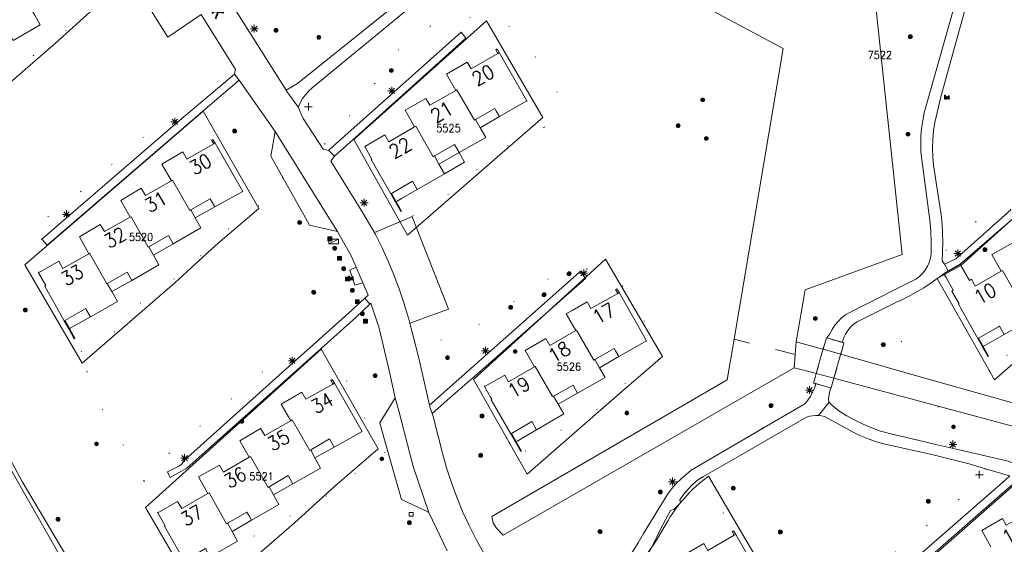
# Model space of a CAD drawing. Header units: metres. Extents: x 3 to 114181, y 112716 to 476231.
# Tile 63 of 90: x 112667 to 112793, y 475737 to 475804. Entities that reach past the tile are written whole.
import ezdxf
from ezdxf.enums import TextEntityAlignment as Align

# ---------------------------------------------------------------- set-up
doc = ezdxf.new("R2010")
doc.units = ezdxf.units.M
doc.header["$MEASUREMENT"] = 0
for name, pattern in [('DGN Style 1', [5.201608, 0.008655, -5.192953]), ('DGN Style 3', [12.11689, 8.654921, -3.461969]), ('DGN Style 5', [6.058445, 2.596476, -3.461969])]:
    doc.linetypes.add(name, pattern=pattern)
for name, color, linetype, lineweight in [('Cultuurscheiding BGT', 3, 'DGN Style 1', 0), ('Functie scheiding WGD BGT', 7, 'DGN Style 5', 0), ('Functie scheiding WGD H1 BGT', 7, 'DGN Style 5', 0), ('Functie scheiding WTD BGT', 5, 'DGN Style 5', 0), ('Insteeksloot BGT', 4, 'Continuous', 0), ('Kadasterperceelnummers', 14, 'Continuous', 0), ('Kadasterpercelen', 14, 'Continuous', 13), ('Kant algemeen verharding BGT', 7, 'Continuous', 0), ('Kant water BGT', 4, 'Continuous', 0), ('Luifel H1 BGT', 1, 'DGN Style 3', 13), ('Muur BGT', 1, 'Continuous', 13), ('Onbegroeid terreindeel BGT', 7, 'Continuous', 0), ('Overbruggingsdeel-Dek H1 BGT', 6, 'Continuous', 13), ('Overbruggingsdeel-Landhoofd BGT', 6, 'Continuous', 13), ('Pand BGT', 7, 'Continuous', 13), ('Symbool Bank BGT', 2, 'Continuous', 0), ('Symbool Boom BGT', 3, 'Continuous', 0), ('Symbool Inspectieput BGT', 5, 'Continuous', 0), ('Symbool Kast BGT', 7, 'Continuous', 0), ('Symbool Lichtmast BGT', 7, 'Continuous', 0), ('Symbool Paal - Steen BGT', 7, 'Continuous', 0), ('Symbool Verkeersbordpaal BGT', 7, 'Continuous', 0), ('Tekst Nummeraanduidingsreeks BGT', 7, 'Continuous', 0), ('Tekst ORL Straatnaam BGT', 3, 'Continuous', 0), ('Tussenmuur BGT', 7, 'Continuous', 13), ('Walbescherming BGT', 5, 'Continuous', 13)]:
    doc.layers.add(name, color=color, linetype=linetype, lineweight=lineweight)
doc.styles.add('Style-STANDARD', font='STANDARD.shx')

# ---------------------------------------------------------------- blocks, each defined once
blk = doc.blocks.new('CELQ70')
at = {"layer": 'Symbool Kast BGT'}
for p, q in [((-0.062, 0.031), (0.062, 0.031)), ((-0.062, -0.031), (-0.062, 0.031)), ((-0.062, -0.031), (0.062, 0.031)), ((0.062, -0.031), (0.062, 0.031)), ((-0.062, -0.031), (0.062, -0.031))]:
    blk.add_line(p, q, dxfattribs=at)
blk = doc.blocks.new('CELQ21')
at = {"layer": 'Symbool Lichtmast BGT'}
for p, q in [((-0.05, 0), (0.05, 0)), ((0.035, -0.034), (-0.035, 0.034)), ((0.035, 0.034), (-0.035, -0.034)), ((0, 0.053), (0, -0.047))]:
    blk.add_line(p, q, dxfattribs=at)
blk = doc.blocks.new('CELQ30')
at = {"layer": 'Symbool Verkeersbordpaal BGT'}
for p, q in [((-0.05, 0), (0.05, 0)), ((0, 0.05), (0, -0.05))]:
    blk.add_line(p, q, dxfattribs=at)
blk = doc.blocks.new('CELQ20')
at = {"layer": 'Symbool Paal - Steen BGT', "flags": 128}
for points in [[(-0.025, -0.025), (-0.025, 0.025), (0.025, 0.025), (0.025, -0.025)], [(-0.018, -0.018), (-0.018, 0.018), (0.018, 0.018), (0.018, -0.018)], [(-0.011, -0.011), (-0.011, 0.011), (0.011, 0.011), (0.011, -0.011)], [(-0.004, -0.004), (-0.004, 0.004), (0.004, 0.004), (0.004, -0.004)]]:
    blk.add_lwpolyline(points, close=True, dxfattribs=at)
blk = doc.blocks.new('CELQ72')
at = {"layer": 'Symbool Inspectieput BGT', "flags": 128}
blk.add_lwpolyline([(0.025, 0.025), (-0.025, 0.025), (-0.025, -0.025), (0.025, -0.025)], close=True, dxfattribs=at)
blk = doc.blocks.new('BGT_BK')
at = {"layer": 'Symbool Bank BGT', "style": 'Style-STANDARD', "width": 0.399371}
blk.add_text('Bank', height=0.05, dxfattribs=at).set_placement((0.011, 0), align=Align.MIDDLE_CENTER)
blk = doc.blocks.new('CELA07')
at = {"layer": 'Symbool Boom BGT'}
for radius in [0.025, 0.018, 0.011, 0.00407]:
    blk.add_circle((0, 0), radius, dxfattribs=at)

msp = doc.modelspace()

# ---------------------------------------------------------------- linework, layer by layer
at = {"layer": 'Cultuurscheiding BGT', "flags": 128}
for points in [[(112681.38, 475809.54), (112666.12, 475797.73), (112664.32, 475795.14), (112663.19, 475793.49)], [(112734.34, 475790.56), (112736.15, 475792.55), (112736.35, 475794.5), (112731.54, 475802.38), (112729.75, 475803.63), (112729.08, 475803.99), (112728.38, 475804.28), (112727.65, 475804.5), (112726.91, 475804.65), (112726.16, 475804.72), (112725.4, 475804.72), (112724.64, 475804.64), (112723.9, 475804.49), (112722.07, 475803.59), (112719.63, 475803.57), (112718.14, 475803.17), (112714.48, 475799.31), (112713.5, 475797.84), (112712.03, 475795.15), (112709.91, 475792.57), (112706.79, 475789.75), (112705.84, 475788.89), (112706.1, 475788.57), (112706.79, 475787.74)], [(112724.31, 475802.01), (112728.32, 475800.64)], [(112732.13, 475793.99), (112734.34, 475790.56)], [(112687.28, 475791.26), (112686.29, 475791.68), (112685.18, 475791.32), (112671.55, 475779.49), (112666.23, 475777.52)], [(112734.34, 475790.56), (112732.49, 475790.02), (112731.26, 475789.29), (112729.7, 475788.36), (112729.65, 475787.89), (112729.59, 475787.38), (112725.48, 475785.02), (112725.65, 475784.66), (112723.07, 475783.14), (112723.03, 475783.05), (112722.73, 475782.37), (112718.44, 475779.91), (112717.38, 475779.14)], [(112700.79, 475784.15), (112700.67, 475784.08), (112697.95, 475782.58), (112697.66, 475780.4), (112697.62, 475780.08), (112697.52, 475779.37), (112695.8, 475778.52), (112692.75, 475777.02), (112692.28, 475775.49), (112692.16, 475775.11), (112691.41, 475774.71), (112686.82, 475772.29), (112687.15, 475771.38), (112682.44, 475767.96), (112681.73, 475766.13), (112681.59, 475765.78), (112680.7, 475765.25), (112674.94, 475761.75)], [(112794.28, 475780), (112793.96, 475780.29), (112793.68, 475780.54), (112791.74, 475780.04), (112788.92, 475777.76), (112786.85, 475775.53), (112786.31, 475774.95), (112785.52, 475774.62)], [(112669.84, 475776.21), (112666.23, 475777.52)], [(112669.41, 475771.92), (112670.52, 475775.47)], [(112739.84, 475772.42), (112738.64, 475772.39), (112737.47, 475772.37), (112736.79, 475772.36), (112725.33, 475764.86), (112720.99, 475763.24), (112718.17, 475761.29)], [(112739.84, 475772.42), (112740.47, 475772.04), (112743.5, 475770.23), (112744.11, 475770.41), (112744.24, 475770.45), (112746.82, 475766.43), (112747.92, 475764.43), (112748.28, 475763.29), (112749.07, 475760.82), (112746.4, 475758.91), (112743.68, 475756.89), (112743.64, 475756.06), (112743.63, 475755.85), (112742.92, 475755.43), (112736.72, 475751.86), (112731.48, 475748.75), (112731.36, 475748.97)], [(112738.97, 475772.06), (112739.84, 475772.42)], [(112780.09, 475768.36), (112780.04, 475767.91), (112779.73, 475765.19), (112780.22, 475763.08), (112782.18, 475758.7)], [(112674.94, 475761.75), (112674.01, 475763.45)], [(112705.7, 475762.19), (112707.71, 475759.82), (112709.72, 475756.91), (112713.01, 475749.3), (112713.04, 475749.23), (112713.86, 475748.9), (112714.02, 475747.88), (112708.55, 475745.46), (112707.58, 475745.03), (112707.61, 475744.65), (112707.66, 475743.98), (112705.61, 475742.84), (112695.62, 475737.29), (112696.66, 475734.95), (112696.99, 475734.21), (112693.33, 475731.98)], [(112682.97, 475745.16), (112676.37, 475756.58), (112675.27, 475760.54), (112674.94, 475761.75)], [(112702.42, 475760.65), (112701.45, 475761.51), (112701.24, 475761.4), (112699.93, 475760.74), (112684.78, 475747.53), (112682.97, 475745.16)], [(112793.87, 475761.35), (112791.43, 475761.21)], [(112726.71, 475757.3), (112725.77, 475758.95)], [(112762.37, 475751.92), (112760.14, 475756.06)], [(112784.96, 475754.78), (112784.83, 475749.84)], [(112754.71, 475745.74), (112758.68, 475738.8)], [(112791.04, 475746.76), (112789.83, 475744.53), (112786.95, 475742.31), (112782.46, 475738.63), (112777.18, 475734.06), (112777.72, 475733.25), (112778.86, 475731.55), (112780.04, 475729.68)], [(112682.97, 475745.16), (112686.32, 475745.63)], [(112684.73, 475741.09), (112682.97, 475745.16)], [(112736.04, 475726.13), (112732.54, 475728.41), (112731.31, 475731.52), (112730.7, 475734.42), (112729.08, 475738.23)]]:
    msp.add_lwpolyline(points, dxfattribs=at)
at = {"layer": 'Functie scheiding WGD BGT', "flags": 128}
for points in [[(112786.21, 475772.16), (112785.74, 475773.03)], [(112770.96, 475755.32), (112769.58, 475753.61)]]:
    msp.add_lwpolyline(points, dxfattribs=at)
at = {"layer": 'Functie scheiding WGD H1 BGT', "flags": 128}
msp.add_lwpolyline([(112771.22, 475757.13), (112771.57, 475758.38), (112772.46, 475761.53), (112772.65, 475762.21), (112772.85, 475762.93), (112771.48, 475763.32), (112771.43, 475763.33), (112770.59, 475763.57), (112770.38, 475762.84), (112770.2, 475762.19), (112769.3, 475758.98), (112769.15, 475758.46), (112768.95, 475757.76), (112769.12, 475757.72), (112769.78, 475757.53), (112771.09, 475757.16), (112771.22, 475757.13)], dxfattribs=at)
at = {"layer": 'Functie scheiding WTD BGT', "flags": 128}
for points in [[(112766.6, 475761.44), (112758.73, 475763.38)], [(112766.72, 475763.05), (112766.6, 475761.44)], [(112766.47, 475759.7), (112766.6, 475761.44)]]:
    msp.add_lwpolyline(points, dxfattribs=at)
at = {"layer": 'Insteeksloot BGT', "flags": 128}
msp.add_lwpolyline([(112624.65, 475820.7), (112635.21, 475803.41), (112649.91, 475777.45), (112667.32, 475745.1), (112683.02, 475718.62), (112683.59, 475717.93), (112684.08, 475717.65)], dxfattribs=at)
at = {"layer": 'Kadasterpercelen', "linetype": 'Continuous', "flags": 128}
for points in [[(112652.6, 475803.43), (112675.14, 475823.73), (112682.45, 475810.96), (112676.9, 475806.19), (112671.65, 475801.43), (112659.75, 475791.12)], [(112709.91, 475789), (112726.95, 475804.23), (112734.2, 475791.83), (112728.65, 475787.03), (112716.81, 475776.72)], [(112690.56, 475792.66), (112697.71, 475780.16), (112692.16, 475775.39), (112686.91, 475770.63), (112675.02, 475760.32), (112667.68, 475772.95)], [(112803.23, 475784.06), (112809.54, 475773.28), (112804, 475768.48), (112792.17, 475758.17), (112784.8, 475771.19), (112787.85, 475772.83), (112799.56, 475783.35)], [(112742.22, 475773.64), (112749.53, 475761.16), (112743.98, 475756.36), (112732.15, 475746.05), (112725.28, 475758.2)], [(112705.71, 475762.1), (112713.03, 475749.31), (112707.48, 475744.54), (112702.23, 475739.78), (112690.33, 475729.47), (112683.17, 475741.8)], [(112795.74, 475745.59), (112802.9, 475733.36), (112797.35, 475728.57), (112785.52, 475718.26), (112778.58, 475730.53)]]:
    msp.add_lwpolyline(points, close=True, dxfattribs=at)
msp.add_lwpolyline([(112747.62, 475735.88), (112748.77, 475737.6), (112750.02, 475739.69), (112750.28, 475740.13), (112750.55, 475740.57), (112750.82, 475741.01), (112751.12, 475741.43), (112751.42, 475741.85), (112751.73, 475742.26), (112752.06, 475742.65), (112752.4, 475743.04), (112752.74, 475743.43), (112753.1, 475743.8), (112753.48, 475744.16), (112753.86, 475744.51), (112754.24, 475744.85), (112754.65, 475745.18), (112755.05, 475745.5), (112755.47, 475745.81), (112764.61, 475730.17)], dxfattribs=at)
at = {"layer": 'Kant algemeen verharding BGT', "flags": 128}
for points in [[(112690.2, 475816.15), (112688.83, 475814.94), (112701.2, 475795.34), (112702.68, 475796.21), (112719.32, 475809.59), (112719.69, 475810.06), (112720, 475810.56), (112720.25, 475811.1), (112720.43, 475811.67), (112720.54, 475812.25), (112720.59, 475812.84), (112720.56, 475813.44), (112719.61, 475822.34)], [(112770.65, 475763.55), (112771.04, 475764.09), (112771.33, 475764.65), (112771.69, 475765.18), (112772.09, 475765.67), (112772.55, 475766.11), (112773.05, 475766.5), (112773.59, 475766.83), (112774.17, 475767.1), (112782.07, 475771.11), (112782.53, 475771.44), (112782.94, 475771.82), (112783.29, 475772.26), (112783.58, 475772.74), (112783.81, 475773.25), (112783.97, 475773.79), (112784.06, 475774.35), (112784.06, 475775.79), (112784, 475777.24), (112783.87, 475778.68), (112783.39, 475782.22), (112782.83, 475786.44), (112782.74, 475787.44), (112782.7, 475788.44), (112782.73, 475789.44), (112782.82, 475790.44), (112782.96, 475791.44), (112783.17, 475792.42), (112788.27, 475810.64)], [(112687.28, 475791.26), (112687.52, 475791.47), (112694.57, 475797.41), (112694.69, 475797.85), (112694.73, 475797.99), (112690.32, 475805.04), (112686.02, 475802.16), (112681.38, 475809.54)], [(112720.64, 475808.93), (112704.54, 475795.66), (112704.09, 475795.23), (112703.69, 475794.76), (112703.33, 475794.26), (112703.02, 475793.72), (112702.76, 475793.16), (112703.41, 475791.69), (112705.96, 475787.79), (112706.07, 475787.76), (112706.65, 475787.61), (112706.79, 475787.74)], [(112789.43, 475809.49), (112785.29, 475794.49), (112784.52, 475791.19), (112784.36, 475790.11), (112784.27, 475789.01), (112784.23, 475787.91), (112784.26, 475786.81), (112784.35, 475785.72), (112784.5, 475784.63), (112785.33, 475779.33), (112785.45, 475778.16), (112785.52, 475776.98), (112785.54, 475775.8), (112785.52, 475774.62)], [(112706.79, 475787.74), (112723.68, 475802.77), (112724.31, 475802.01)], [(112707.43, 475786.87), (112710.59, 475789.7), (112724.31, 475802.01)], [(112670.52, 475775.47), (112691.42, 475793.42), (112695.18, 475796.64), (112694.57, 475797.41)], [(112695.18, 475796.64), (112699.79, 475790.06)], [(112702.76, 475793.16), (112702.74, 475793.2), (112702.21, 475793.94), (112701.22, 475795.32), (112701.2, 475795.34)], [(112669.84, 475776.21), (112687.28, 475791.26)], [(112707.82, 475777.22), (112707.01, 475778.51), (112699.79, 475790.06), (112699.25, 475786.89), (112700.79, 475784.15)], [(112712.56, 475777.06), (112710.72, 475780.15), (112706.96, 475786.22), (112707.02, 475786.3), (112707.43, 475786.87), (112706.73, 475787.54), (112706.65, 475787.61)], [(112710.21, 475772.64), (112709.55, 475774.08), (112707.82, 475777.22), (112704.23, 475778.03), (112703.7, 475778.97), (112700.79, 475784.15)], [(112786.21, 475772.16), (112787.13, 475772.67), (112787.82, 475773.05), (112795.49, 475779.66), (112799.33, 475783.11), (112799.78, 475783.47), (112802.59, 475784.02), (112802.61, 475784.03)], [(112785.52, 475774.62), (112785.45, 475773.43), (112785.72, 475773.07), (112785.74, 475773.03), (112787.04, 475773.63), (112787.22, 475773.72), (112794.28, 475780)], [(112717.38, 475779.14), (112716.32, 475778.68), (112712.56, 475777.06), (112712.62, 475776.94), (112712.69, 475776.82), (112713.54, 475775.12), (112714.33, 475773.4), (112715.06, 475771.65), (112715.73, 475769.87), (112716.33, 475768.07), (112716.96, 475765.94), (112717.11, 475765.43)], [(112717.38, 475779.14), (112717.41, 475779.07), (112721.84, 475767.79), (112722.05, 475767.25), (112717.11, 475765.43), (112718.17, 475761.29)], [(112670.52, 475775.47), (112669.84, 475776.21)], [(112710.21, 475772.64), (112711.05, 475770.63)], [(112718.17, 475761.29), (112718.46, 475759.99), (112719.61, 475754.92), (112738.87, 475771.98), (112738.97, 475772.06)], [(112725.77, 475758.95), (112739.68, 475771.19), (112739.62, 475771.26), (112739.01, 475772.02), (112738.97, 475772.06)], [(112785.69, 475771.78), (112784.06, 475770.6), (112783.1, 475769.98), (112782.12, 475769.4), (112781.12, 475768.86), (112780.09, 475768.36)], [(112785.69, 475771.78), (112786.21, 475772.16)], [(112702.42, 475760.65), (112703.87, 475761.95), (112709.64, 475767.13), (112711.31, 475768.67), (112711.67, 475768.97), (112711.75, 475769.04), (112711.05, 475770.63)], [(112711.31, 475768.67), (112711.98, 475767.9)], [(112721.89, 475736.21), (112719.53, 475741.16), (112719.42, 475741.21), (112716.01, 475742.83), (112713.85, 475750.48), (112713.24, 475752.63), (112715.23, 475755.86), (112714.45, 475759.38), (112713.16, 475764.78), (112712.11, 475768.03), (112712.04, 475767.96), (112711.98, 475767.9), (112710.23, 475766.23), (112705.7, 475762.19)], [(112780.09, 475768.36), (112779.89, 475768.26), (112779.68, 475768.17), (112775.04, 475765.89), (112774.55, 475765.63), (112774.09, 475765.31), (112773.68, 475764.93), (112773.33, 475764.5), (112773.04, 475764.03), (112772.81, 475763.52), (112772.66, 475762.99)], [(112686.32, 475745.63), (112688.48, 475746.82), (112705.7, 475762.19)], [(112686.32, 475745.63), (112686.17, 475745.98), (112686, 475746.38), (112687.42, 475747.11), (112687.79, 475747.3), (112688.12, 475747.81), (112702.42, 475760.65)], [(112725.77, 475758.95), (112722.24, 475755.84), (112719.98, 475753.85), (112720.08, 475753.46), (112721.28, 475748.77), (112721.82, 475746.86), (112722.44, 475744.97), (112723.13, 475743.11), (112723.88, 475741.27), (112724.71, 475739.46), (112725.6, 475737.68), (112733.01, 475724.47), (112733.36, 475724.46), (112733.71, 475724.51), (112734.05, 475724.61), (112734.36, 475724.76), (112734.65, 475724.96), (112736.04, 475726.13)], [(112762.37, 475751.92), (112767.81, 475755.11), (112768.2, 475755.56), (112768.54, 475756.05), (112768.82, 475756.57), (112769.06, 475757.12), (112769.23, 475757.68)], [(112771.1, 475757.16), (112770.85, 475755.83), (112770.87, 475755.57), (112770.96, 475755.32), (112770.96, 475755.31), (112771.21, 475755.01), (112772.21, 475754.2), (112773.22, 475753.56), (112774.26, 475752.98), (112775.32, 475752.46), (112776.42, 475752), (112777.54, 475751.6), (112778.68, 475751.27), (112783.24, 475750.23), (112784.83, 475749.84)], [(112719.53, 475741.16), (112717.53, 475747.04), (112715.67, 475754.18), (112715.23, 475755.86)], [(112719.98, 475753.85), (112719.72, 475754.59), (112719.61, 475754.92)], [(112791.04, 475746.76), (112788.94, 475747.38), (112784.15, 475748.59), (112778.14, 475749.92), (112777.04, 475750.22), (112775.96, 475750.6), (112774.9, 475751.04), (112773.88, 475751.54), (112772.88, 475752.11), (112770.36, 475753.45), (112769.98, 475753.55), (112769.58, 475753.61), (112769.19, 475753.61), (112768.81, 475753.57), (112768.42, 475753.49), (112768.06, 475753.36), (112758.31, 475747.79), (112754.71, 475745.74)], [(112736.04, 475726.13), (112738.36, 475728.09), (112740.27, 475729.87), (112742.3, 475731.84), (112743.22, 475732.85), (112744.09, 475733.9), (112744.92, 475734.98), (112745.7, 475736.1), (112746.43, 475737.25), (112747.11, 475738.44), (112750.24, 475743.53), (112750.76, 475744.21), (112751.32, 475744.85), (112751.93, 475745.46), (112752.57, 475746.03), (112753.24, 475746.56), (112762.37, 475751.92)], [(112784.83, 475749.84), (112786.34, 475749.47), (112793.94, 475747.72), (112796.17, 475746.8), (112797.21, 475746.24), (112798.81, 475745.13), (112800.37, 475743.95), (112806.59, 475739.13), (112807.8, 475738.38), (112808.07, 475738.25), (112808.35, 475738.18), (112808.65, 475738.16), (112808.94, 475738.19), (112810.65, 475744.82), (112812.32, 475746.49), (112812.36, 475746.65), (112812.68, 475747.86)], [(112740.68, 475728.16), (112740.81, 475728.29), (112742.74, 475730.16), (112743.63, 475730.69), (112744.09, 475731.58), (112745.71, 475733.38), (112747.44, 475735.9), (112747.71, 475735.93), (112748.21, 475736.76), (112749.27, 475739.02), (112750.57, 475741.39), (112751.06, 475741.57), (112751.84, 475742.4), (112751.78, 475742.77), (112752.26, 475743.45), (112752.79, 475744.09), (112753.37, 475744.69), (112754.01, 475745.24), (112754.68, 475745.73), (112754.71, 475745.74)], [(112780.81, 475732.75), (112780.13, 475733.57), (112793.53, 475745.29), (112794.14, 475745.83), (112794.12, 475745.85), (112791.04, 475746.76)], [(112780.81, 475732.75), (112795.22, 475745.39)]]:
    msp.add_lwpolyline(points, dxfattribs=at)
at = {"layer": 'Kant water BGT', "flags": 128}
for points in [[(112731.13, 475834.34), (112773.58, 475837.82), (112774.46, 475829.49), (112776.09, 475814.16), (112780.31, 475774.25), (112767.88, 475769.74), (112766.72, 475763.05)], [(112758.73, 475763.38), (112765.06, 475800.69), (112732.4, 475818.17), (112731.13, 475834.34)], [(112623.78, 475820.2), (112628.62, 475811.94), (112639.36, 475793.29), (112650.13, 475774.41), (112660.64, 475755.76), (112677.56, 475726.14), (112682.88, 475717.49), (112683.65, 475716.57), (112684.56, 475716.14)], [(112729.08, 475738.23), (112728.22, 475739.13), (112727.79, 475739.78), (112727.65, 475740.65), (112757.85, 475758.15), (112758.73, 475763.38)], [(112766.72, 475763.05), (112769.79, 475762.19), (112770.17, 475762.09)], [(112772.43, 475761.45), (112782.18, 475758.7)], [(112766.47, 475759.7), (112760.14, 475756.06)], [(112769.3, 475758.98), (112768.51, 475759.2), (112766.47, 475759.7)], [(112784.96, 475754.78), (112771.57, 475758.37)], [(112782.18, 475758.7), (112797.4, 475754.41)], [(112760.14, 475756.06), (112729.08, 475738.23)], [(112811.52, 475748.33), (112807.72, 475748.65), (112806.62, 475748.96), (112784.96, 475754.78)]]:
    msp.add_lwpolyline(points, dxfattribs=at)
at = {"layer": 'Luifel H1 BGT', "flags": 128}
for points in [[(112728.01, 475792.99), (112725.52, 475791.57), (112726.12, 475790.52)], [(112728.14, 475792.75), (112728.01, 475792.99)], [(112728.6, 475791.95), (112728.14, 475792.75)], [(112726.12, 475790.52), (112728.6, 475791.95)], [(112722.83, 475788.37), (112720.25, 475786.9)], [(112720.25, 475786.9), (112720.84, 475785.86), (112723.42, 475787.33), (112722.83, 475788.37)], [(112717.45, 475783.65), (112717.33, 475783.58), (112715.05, 475782.27)], [(112718.04, 475782.6), (112717.45, 475783.65)], [(112716.03, 475781.45), (112718.04, 475782.6)], [(112691.47, 475781.42), (112688.97, 475779.98)], [(112692.06, 475780.36), (112691.47, 475781.42)], [(112714.74, 475782.09), (112714.65, 475782.04), (112714.82, 475781.75), (112715.25, 475780.99)], [(112715.05, 475782.27), (112714.74, 475782.09)], [(112715.25, 475780.99), (112716.03, 475781.45)], [(112688.97, 475779.98), (112689.54, 475778.97)], [(112689.54, 475778.97), (112692.06, 475780.36)], [(112686.12, 475776.69), (112683.6, 475775.25)], [(112686.71, 475775.63), (112686.12, 475776.69)], [(112683.6, 475775.25), (112684.19, 475774.18)], [(112684.19, 475774.18), (112686.71, 475775.63)], [(112678.25, 475770.53), (112678.84, 475769.49), (112681.38, 475770.94), (112680.79, 475772)], [(112680.19, 475771.65), (112678.25, 475770.53)], [(112680.79, 475772), (112680.19, 475771.65)], [(112675.49, 475767.32), (112672.8, 475765.8)], [(112676.08, 475766.27), (112675.55, 475767.21), (112675.49, 475767.32)], [(112673.39, 475764.75), (112676.08, 475766.27)], [(112672.8, 475765.8), (112672.72, 475765.76)], [(112672.72, 475765.76), (112673.31, 475764.7)], [(112673.31, 475764.7), (112673.39, 475764.75)], [(112792.69, 475764.97), (112790.12, 475763.52)], [(112792.83, 475765.05), (112792.69, 475764.97)], [(112793.05, 475764.67), (112792.83, 475765.05)], [(112793.43, 475764), (112793.05, 475764.67)], [(112790.1, 475763.52), (112790.03, 475763.48)], [(112790.03, 475763.48), (112790.65, 475762.4), (112790.73, 475762.45)], [(112790.12, 475763.52), (112790.1, 475763.52)], [(112790.73, 475762.45), (112793.43, 475764)], [(112743.36, 475762.19), (112740.86, 475760.77)], [(112743.52, 475761.91), (112743.36, 475762.19)], [(112741.45, 475759.73), (112743.95, 475761.15)], [(112743.95, 475761.15), (112743.52, 475761.91)], [(112740.86, 475760.77), (112741.45, 475759.73)], [(112738.06, 475757.49), (112735.57, 475756.08)], [(112738.65, 475756.46), (112738.06, 475757.49)], [(112735.57, 475756.08), (112736.16, 475755.04)], [(112736.16, 475755.04), (112738.65, 475756.46)], [(112731.9, 475752.3), (112730.14, 475751.28)], [(112732.81, 475752.77), (112732.78, 475752.81), (112731.9, 475752.3)], [(112733.38, 475751.76), (112732.81, 475752.77)], [(112730.14, 475751.28), (112730.06, 475751.23)], [(112730.06, 475751.23), (112730.66, 475750.17)], [(112730.66, 475750.17), (112733.38, 475751.76)], [(112706.79, 475750.6), (112704.47, 475749.21)], [(112704.91, 475748.15), (112707.39, 475749.54)], [(112707.39, 475749.54), (112706.79, 475750.6)], [(112704.47, 475749.21), (112704.37, 475749.15)], [(112704.37, 475749.15), (112704.91, 475748.15)], [(112701.49, 475745.88), (112699.02, 475744.44)], [(112702.09, 475744.83), (112701.49, 475745.88)], [(112699.02, 475744.44), (112699.59, 475743.41)], [(112699.59, 475743.41), (112702.09, 475744.83)], [(112696.47, 475740.7), (112696.19, 475741.2), (112693.69, 475739.78)], [(112696.78, 475740.15), (112696.47, 475740.7)], [(112693.69, 475739.78), (112694.29, 475738.72)], [(112694.29, 475738.72), (112696.78, 475740.15)]]:
    msp.add_lwpolyline(points, dxfattribs=at)
at = {"layer": 'Muur BGT', "flags": 128}
for points in [[(112728.32, 475800.64), (112728.13, 475800.53), (112728.4, 475800.07)], [(112728.32, 475800.64), (112728.58, 475800.17)], [(112692.1, 475788.55), (112691.82, 475789.03), (112691.64, 475788.93), (112691.91, 475788.45)], [(112714.65, 475782.04), (112715.96, 475779.76), (112716.04, 475779.81), (112714.74, 475782.09)], [(112743.97, 475769.38), (112743.7, 475769.86), (112743.51, 475769.75), (112743.79, 475769.27)], [(112674.01, 475763.45), (112673.31, 475764.7), (112672.72, 475765.76)], [(112674.01, 475763.45), (112674.09, 475763.5), (112673.39, 475764.75), (112672.8, 475765.8)], [(112791.43, 475761.21), (112791.35, 475761.16), (112790.65, 475762.4), (112790.03, 475763.48)], [(112791.43, 475761.21), (112790.73, 475762.45), (112790.12, 475763.52)], [(112707.41, 475757.73), (112707.13, 475758.2), (112706.95, 475758.1), (112707.23, 475757.62)], [(112731.36, 475748.97), (112730.06, 475751.23)], [(112731.36, 475748.97), (112731.44, 475749.02), (112730.14, 475751.28)], [(112758.68, 475738.8), (112758.5, 475738.7), (112758.77, 475738.23)], [(112758.68, 475738.8), (112758.95, 475738.33)]]:
    msp.add_lwpolyline(points, dxfattribs=at)
at = {"layer": 'Onbegroeid terreindeel BGT', "flags": 128}
msp.add_lwpolyline([(112711.05, 475770.63), (112710.04, 475770.33), (112709.4, 475772.24), (112710.21, 475772.64)], dxfattribs=at)
at = {"layer": 'Overbruggingsdeel-Dek H1 BGT', "flags": 128}
msp.add_lwpolyline([(112772.85, 475762.93), (112771.48, 475763.32), (112771.43, 475763.33), (112770.59, 475763.57), (112770.38, 475762.84), (112770.2, 475762.19), (112769.3, 475758.98), (112769.15, 475758.46), (112768.95, 475757.76), (112769.12, 475757.72), (112769.78, 475757.53), (112771.09, 475757.16), (112771.22, 475757.13), (112771.57, 475758.38), (112772.46, 475761.53), (112772.65, 475762.21), (112772.85, 475762.93)], dxfattribs=at)
at = {"layer": 'Overbruggingsdeel-Landhoofd BGT', "flags": 128}
for points in [[(112770.17, 475762.09), (112770.38, 475762.84), (112770.59, 475763.57), (112770.65, 475763.55)], [(112770.65, 475763.55), (112771.43, 475763.33), (112771.48, 475763.32), (112772.66, 475762.99)], [(112772.66, 475762.99), (112772.85, 475762.93), (112772.65, 475762.21), (112772.43, 475761.45)], [(112770.17, 475762.09), (112772.43, 475761.45)], [(112769.23, 475757.68), (112769.12, 475757.72), (112768.95, 475757.76), (112769.15, 475758.46), (112769.3, 475758.98)], [(112771.57, 475758.37), (112769.3, 475758.98)], [(112771.57, 475758.37), (112771.22, 475757.13), (112771.1, 475757.16)], [(112771.1, 475757.16), (112771.09, 475757.16), (112769.78, 475757.53), (112769.23, 475757.68)]]:
    msp.add_lwpolyline(points, dxfattribs=at)
at = {"layer": 'Pand BGT', "flags": 128}
for points in [[(112663.08, 475801.38), (112665.55, 475802.79), (112666.16, 475801.74), (112669.65, 475803.74), (112668.95, 475804.97), (112668.35, 475806.02)], [(112728.4, 475800.07), (112724.98, 475798.09), (112724.48, 475798.95), (112721.82, 475797.42), (112723.01, 475795.3)], [(112728.4, 475800.07), (112728.58, 475800.17)], [(112728.58, 475800.17), (112732.13, 475793.99)], [(112723.01, 475795.3), (112719.67, 475793.41), (112719.17, 475794.28), (112716.5, 475792.76), (112717.27, 475791.4), (112717.71, 475790.63)], [(112725.52, 475791.57), (112728.01, 475792.99), (112728.14, 475792.75), (112728.6, 475791.95), (112732.13, 475793.99)], [(112721.54, 475784.62), (112724.12, 475786.09), (112723.42, 475787.33), (112726.84, 475789.28), (112726.12, 475790.52), (112725.52, 475791.57)], [(112717.71, 475790.63), (112714.4, 475788.72), (112713.9, 475789.6), (112711.32, 475788.13), (112712.24, 475786.51), (112712.15, 475786.46), (112714.65, 475782.04)], [(112691.91, 475788.45), (112688.48, 475786.51), (112687.96, 475787.43), (112685.27, 475785.87), (112686.49, 475783.73)], [(112688.97, 475779.98), (112691.47, 475781.42), (112692.06, 475780.36), (112695.64, 475782.35), (112692.1, 475788.55)], [(112691.91, 475788.45), (112692.1, 475788.55)], [(112686.49, 475783.73), (112683.15, 475781.83), (112682.62, 475782.76), (112679.99, 475781.18), (112681.17, 475779.04)], [(112714.74, 475782.09), (112717.45, 475783.65), (112718.04, 475782.6), (112721.54, 475784.62)], [(112714.74, 475782.09), (112714.65, 475782.04)], [(112683.6, 475775.25), (112686.12, 475776.69), (112686.71, 475775.63), (112690.27, 475777.67), (112689.54, 475778.97), (112688.97, 475779.98)], [(112681.17, 475779.04), (112677.87, 475777.19), (112677.35, 475778.1), (112674.69, 475776.53), (112675.86, 475774.36)], [(112798.34, 475776.79), (112795.01, 475774.9), (112794.52, 475775.77), (112791.84, 475774.24), (112793.05, 475772.11)], [(112678.25, 475770.53), (112680.19, 475771.65), (112680.79, 475772), (112681.38, 475770.94), (112684.88, 475772.93), (112684.19, 475774.18), (112683.6, 475775.25)], [(112675.86, 475774.36), (112672.54, 475772.48), (112672.03, 475773.4), (112669.41, 475771.92)], [(112793.05, 475772.11), (112789.71, 475770.21), (112789.21, 475771.08), (112788.96, 475770.94), (112787.87, 475772.85), (112787.8, 475772.98), (112787.14, 475772.6), (112785.69, 475771.78)], [(112672.72, 475765.76), (112670.25, 475770.21), (112670.35, 475770.26), (112669.41, 475771.92)], [(112790.03, 475763.48), (112787.54, 475767.86), (112787.63, 475767.91), (112786.7, 475769.56), (112786.89, 475769.67), (112785.96, 475771.31), (112785.69, 475771.78)], [(112672.8, 475765.8), (112675.49, 475767.32), (112675.55, 475767.21), (112676.08, 475766.27), (112679.55, 475768.23), (112678.84, 475769.49), (112678.25, 475770.53)], [(112743.79, 475769.27), (112740.34, 475767.31), (112739.86, 475768.16), (112737.94, 475767.06), (112737.18, 475766.63), (112738.4, 475764.49)], [(112740.86, 475760.77), (112743.36, 475762.19), (112743.52, 475761.91), (112743.95, 475761.15), (112747.48, 475763.17), (112743.97, 475769.38)], [(112743.79, 475769.27), (112743.97, 475769.38)], [(112790.12, 475763.52), (112792.83, 475765.05), (112793.43, 475764), (112796.94, 475766.02), (112796.23, 475767.26), (112795.63, 475768.32)], [(112672.8, 475765.8), (112672.72, 475765.76)], [(112738.4, 475764.49), (112735.06, 475762.58), (112734.56, 475763.46), (112731.9, 475761.93), (112733.09, 475759.82)], [(112790.12, 475763.52), (112790.1, 475763.52), (112790.03, 475763.48)], [(112733.09, 475759.82), (112729.79, 475757.91), (112729.29, 475758.79), (112726.71, 475757.3)], [(112735.57, 475756.08), (112738.06, 475757.49), (112738.65, 475756.46), (112742.18, 475758.45), (112741.45, 475759.73), (112740.86, 475760.77)], [(112707.23, 475757.62), (112703.76, 475755.67), (112703.24, 475756.6), (112700.58, 475755.03), (112701.8, 475752.9)], [(112704.37, 475749.15), (112704.47, 475749.21), (112706.79, 475750.6), (112707.39, 475749.54), (112710.96, 475751.53), (112707.41, 475757.73)], [(112707.23, 475757.62), (112707.41, 475757.73)], [(112730.06, 475751.23), (112727.55, 475755.62), (112727.64, 475755.67), (112727.48, 475755.96), (112726.71, 475757.3)], [(112730.14, 475751.28), (112731.9, 475752.3), (112732.78, 475752.81), (112732.81, 475752.77), (112733.38, 475751.76), (112736.87, 475753.79), (112736.16, 475755.04), (112735.57, 475756.08)], [(112701.8, 475752.9), (112698.46, 475751.01), (112697.93, 475751.92), (112695.26, 475750.36), (112696.48, 475748.23)], [(112730.14, 475751.28), (112730.06, 475751.23)], [(112696.48, 475748.23), (112693.16, 475746.31), (112692.64, 475747.23), (112689.98, 475745.7), (112691.18, 475743.57)], [(112699.02, 475744.44), (112701.49, 475745.88), (112702.09, 475744.83), (112705.62, 475746.83), (112704.91, 475748.15), (112704.37, 475749.15)], [(112693.69, 475739.78), (112696.19, 475741.2), (112696.47, 475740.7), (112696.78, 475740.15), (112700.29, 475742.15), (112699.59, 475743.41), (112699.02, 475744.44)], [(112691.18, 475743.57), (112687.81, 475741.66), (112687.28, 475742.57), (112684.73, 475741.09)], [(112688.12, 475734.93), (112685.58, 475739.38), (112685.68, 475739.43), (112684.73, 475741.09)], [(112797.1, 475741.43), (112793.69, 475739.5), (112793.2, 475740.36), (112790.54, 475738.85), (112791.73, 475736.75)], [(112688.21, 475734.98), (112690.87, 475736.51), (112691.22, 475735.9), (112691.47, 475735.46), (112694.99, 475737.48), (112694.29, 475738.72), (112693.69, 475739.78)], [(112758.77, 475738.23), (112755.37, 475736.28), (112754.87, 475737.15), (112752.22, 475735.63), (112753.42, 475733.53)], [(112758.77, 475738.23), (112758.95, 475738.33)], [(112758.95, 475738.33), (112762.47, 475732.17)]]:
    msp.add_lwpolyline(points, dxfattribs=at)
at = {"layer": 'Tussenmuur BGT', "flags": 128}
for points in [[(112725.52, 475791.57), (112725.39, 475791.49), (112723.14, 475795.38), (112723.01, 475795.3)], [(112721.54, 475784.62), (112720.84, 475785.86), (112720.25, 475786.9), (112720.09, 475786.81), (112717.87, 475790.72), (112717.71, 475790.63)], [(112688.97, 475779.98), (112688.85, 475779.91), (112686.64, 475783.81), (112686.49, 475783.73)], [(112683.6, 475775.25), (112683.5, 475775.19), (112681.31, 475779.11), (112681.17, 475779.04)], [(112678.25, 475770.53), (112678.18, 475770.49), (112675.96, 475774.41), (112675.86, 475774.36)], [(112795.63, 475768.32), (112795.48, 475768.23), (112793.2, 475772.2), (112793.05, 475772.11)], [(112740.86, 475760.77), (112740.73, 475760.69), (112738.52, 475764.56), (112738.4, 475764.49)], [(112735.57, 475756.08), (112735.44, 475756.01), (112733.2, 475759.88), (112733.09, 475759.82)], [(112704.37, 475749.15), (112704.24, 475749.08), (112702.01, 475753.02), (112701.8, 475752.9)], [(112699.02, 475744.44), (112698.89, 475744.37), (112696.62, 475748.31), (112696.48, 475748.23)], [(112693.69, 475739.78), (112693.56, 475739.7), (112691.32, 475743.65), (112691.18, 475743.57)]]:
    msp.add_lwpolyline(points, dxfattribs=at)
at = {"layer": 'Walbescherming BGT', "flags": 128}
for points in [[(112758.73, 475763.38), (112765.06, 475800.69), (112732.4, 475818.17)], [(112776.09, 475814.16), (112780.31, 475774.25), (112767.88, 475769.74), (112766.72, 475763.05), (112769.79, 475762.19), (112770.17, 475762.09), (112772.43, 475761.45), (112782.18, 475758.7), (112797.4, 475754.41), (112807.32, 475751.62), (112808.56, 475751.26), (112811.76, 475749.42), (112811.52, 475748.33), (112807.72, 475748.65), (112806.62, 475748.96), (112784.96, 475754.78), (112771.57, 475758.37), (112769.3, 475758.98), (112768.51, 475759.2)], [(112768.51, 475759.2), (112766.47, 475759.7), (112760.14, 475756.06), (112729.08, 475738.23), (112728.22, 475739.13), (112727.79, 475739.78), (112727.65, 475740.65), (112757.85, 475758.15), (112758.73, 475763.38)]]:
    msp.add_lwpolyline(points, dxfattribs=at)

# ---------------------------------------------------------------- block references
at = {"layer": 'Symbool Bank BGT', "xscale": 10, "yscale": 10, "zscale": 10}
for p in [(112785.98, 475794.44), (112709.43, 475771.23)]:
    msp.add_blockref('BGT_BK', p, dxfattribs=at)
at = {"layer": 'Symbool Boom BGT', "xscale": 10, "yscale": 10, "zscale": 10}
for p in [(112699.93, 475803.03), (112705.41, 475802.14), (112781.38, 475802.21), (112714.73, 475797.87), (112754.72, 475794.11), (112694.6, 475790.1), (112751.56, 475790.79), (112781.08, 475789.7), (112755.16, 475789.14), (112702.96, 475778.36), (112707.46, 475775.06), (112790.97, 475774.88), (112708.6, 475772.43), (112737.55, 475771.79), (112709.71, 475769.66), (112704.76, 475769.41), (112734.34, 475769.09), (112667.73, 475767.13), (112730.05, 475767.47), (112711, 475766.67), (112769.17, 475766.04), (112777.89, 475762.68), (112721.94, 475761.01), (112730.63, 475761.81), (112712.65, 475758.7), (112763.47, 475754.87), (112726.38, 475753.53), (112744.97, 475753.9), (112695.53, 475752.85), (112786.92, 475752.14), (112676.86, 475749.96), (112713.5, 475748.03), (112726.2, 475748.49), (112758.65, 475744.27), (112749.27, 475743.79), (112783.68, 475742.57), (112671.93, 475740.28), (112717.03, 475739.84), (112741.53, 475738.69), (112764.69, 475738.64)]:
    msp.add_blockref('CELA07', p, dxfattribs=at)
at = {"layer": 'Symbool Inspectieput BGT', "xscale": 10, "yscale": 10, "zscale": 10}
msp.add_blockref('CELQ72', (112717.26, 475740.91), dxfattribs=at)
at = {"layer": 'Symbool Kast BGT', "xscale": 10, "yscale": 10, "zscale": 10}
msp.add_blockref('CELQ70', (112707.33, 475775.92), dxfattribs=at)
at = {"layer": 'Symbool Lichtmast BGT', "xscale": 10, "yscale": 10, "zscale": 10}
for p in [(112697.13, 475803.23), (112714.78, 475795.25), (112686.92, 475791.27), (112711.23, 475780.89), (112673, 475779.41), (112787.47, 475774.38), (112739.43, 475771.84), (112726.81, 475761.88), (112702, 475760.6), (112768.42, 475756.84), (112786.84, 475749.88), (112688.18, 475748.12), (112750.83, 475745.09)]:
    msp.add_blockref('CELQ21', p, dxfattribs=at)
at = {"layer": 'Symbool Paal - Steen BGT', "xscale": 10, "yscale": 10, "zscale": 10}
for p in [(112706.84, 475776.27), (112708.06, 475773.76), (112709.09, 475771.11), (112710.36, 475768.2), (112711.41, 475765.71)]:
    msp.add_blockref('CELQ20', p, dxfattribs=at)
at = {"layer": 'Symbool Verkeersbordpaal BGT', "xscale": 10, "yscale": 10, "zscale": 10}
for p in [(112704.08, 475793.22), (112790.22, 475745.99)]:
    msp.add_blockref('CELQ30', p, dxfattribs=at)

# ---------------------------------------------------------------- texts
at = {"layer": 'Kadasterperceelnummers', "linetype": 'Continuous', "lineweight": 0, "style": 'Style-STANDARD'}
for s, p in [('7522', (112777.46, 475799.86)), ('5525', (112722.06, 475790.47)), ('5520', (112682.58, 475776.49)), ('5526', (112737.52, 475759.85)), ('5521', (112698.06, 475745.78))]:
    msp.add_text(s, height=1, dxfattribs=at).set_placement(p, align=Align.MIDDLE_CENTER)
at = {"layer": 'Tekst Nummeraanduidingsreeks BGT', "linetype": 'Continuous', "lineweight": 0, "style": 'Style-STANDARD'}
for s, rotation, p in [('20', 29.2, (112726.51, 475797.27)), ('21', 30.6, (112721.19, 475792.54)), ('22', 30, (112715.86, 475787.94)), ('30', 29.3, (112690.2, 475785.85)), ('31', 29.7, (112684.47, 475781.02)), ('32', 29.6, (112679.24, 475776.42)), ('33', 29.6, (112673.74, 475771.61)), ('10', 30.1, (112790.98, 475769.25)), ('17', 29.2, (112741.99, 475766.69)), ('18', 30.7, (112736.29, 475761.74)), ('19', 30, (112731.11, 475757.22)), ('34', 29.4, (112705.84, 475755.19)), ('35', 29.7, (112700.21, 475750.41)), ('36', 29.6, (112694.68, 475745.63)), ('37', 29.6, (112689.08, 475740.77)), ('11', 29.2, (112794.58, 475738.46))]:
    msp.add_text(s, height=1.8, rotation=rotation, dxfattribs=at).set_placement(p, align=Align.MIDDLE_CENTER)
at = {"layer": 'Tekst ORL Straatnaam BGT', "linetype": 'Continuous', "lineweight": 0, "style": 'Style-STANDARD'}
msp.add_text('Seringenpark', height=2, rotation=302.2119, dxfattribs=at).set_placement((112684.67, 475818.26), align=Align.MIDDLE_LEFT)

doc.saveas('drawing.dxf')
